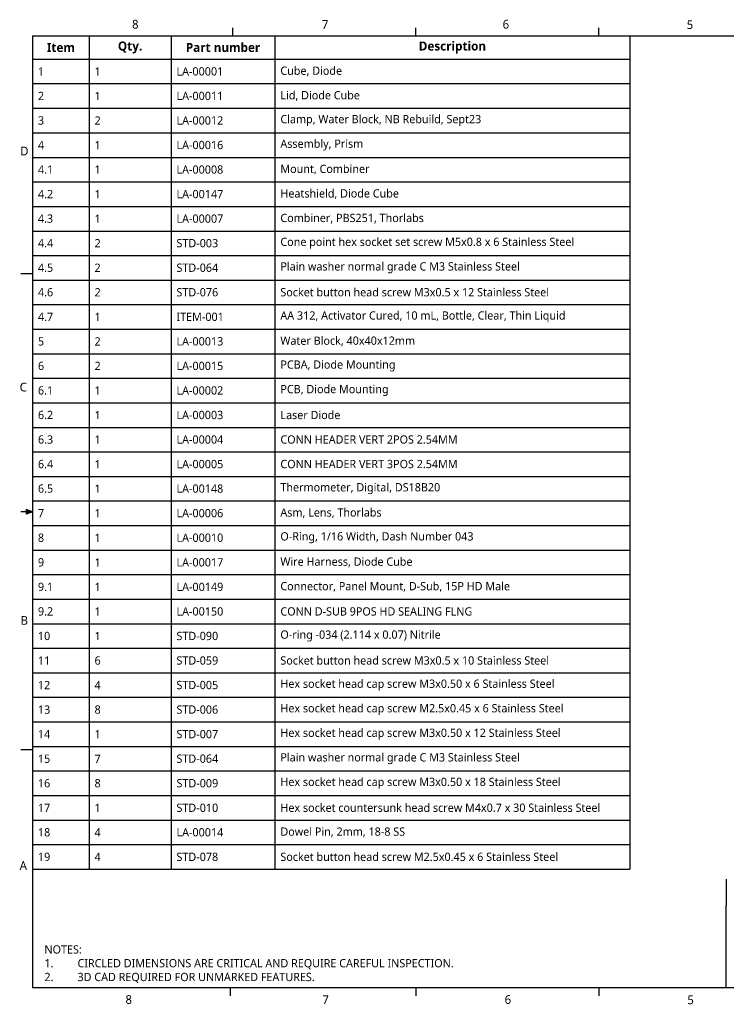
# Model space of a CAD drawing. Extents: x 0.3 to 39, y 0.1 to 10.9.
# Tile 1 of 26: x 0.3 to 8, y 0.1 to 10.9. Entities that reach past the tile are written whole.
import ezdxf

# ---------------------------------------------------------------- set-up
doc = ezdxf.new("R2010")
doc.units = 0
doc.header["$LTSCALE"] = 0.5
doc.header["$MEASUREMENT"] = 0
for name, color, linetype in [('ANNOTATION_TEXT', 7, 'CONTINUOUS'), ('BORDER_FRAME', 7, 'CONTINUOUS'), ('SKETCHED_GEOMETRY', 7, 'CONTINUOUS'), ('TABLES', 7, 'CONTINUOUS'), ('TITLE_BLOCK', 7, 'CONTINUOUS')]:
    doc.layers.add(name, color=color, linetype=linetype)
doc.styles.add('ONSHAPE-STANDARD', font='NotoSans-Regular.ttf')
doc.styles.add('ONSHAPE-STANDARD-BOMTABLE-', font='NotoSans-Bold.ttf')
doc.styles.add('ONSHAPE-STANDARD-BOMTABLE0', font='NotoSans-Regular.ttf')
doc.styles.add('ONSHAPE-STANDARD-NOTESTYLE', font='Noto Sans', dxfattribs={"height": 0.090551})

# ---------------------------------------------------------------- blocks, each defined once
blk = doc.blocks.new('*T2')
at = {"layer": 'TABLES', "color": 0, "linetype": 'BYBLOCK'}
for p, q in [((0, 0), (6.541, 0)), ((0, 0), (0, -9.133)), ((0.62, 0), (0.62, -9.133)), ((1.517, 0), (1.517, -9.133)), ((2.655, 0), (2.655, -9.133)), ((6.541, 0), (6.541, -9.133)), ((0, -0.255), (6.541, -0.255)), ((0, -0.524), (6.541, -0.524)), ((0, -0.793), (6.541, -0.793)), ((0, -1.063), (6.541, -1.063)), ((0, -1.332), (6.541, -1.332)), ((0, -1.601), (6.541, -1.601)), ((0, -1.87), (6.541, -1.87)), ((0, -2.139), (6.541, -2.139)), ((0, -2.408), (6.541, -2.408)), ((0, -2.677), (6.541, -2.677)), ((0, -2.946), (6.541, -2.946)), ((0, -3.215), (6.541, -3.215)), ((0, -3.484), (6.541, -3.484)), ((0, -3.753), (6.541, -3.753)), ((0, -4.022), (6.541, -4.022)), ((0, -4.291), (6.541, -4.291)), ((0, -4.56), (6.541, -4.56)), ((0, -4.829), (6.541, -4.829)), ((0, -5.098), (6.541, -5.098)), ((0, -5.367), (6.541, -5.367)), ((0, -5.636), (6.541, -5.636)), ((0, -5.905), (6.541, -5.905)), ((0, -6.174), (6.541, -6.174)), ((0, -6.443), (6.541, -6.443)), ((0, -6.712), (6.541, -6.712)), ((0, -6.981), (6.541, -6.981)), ((0, -7.25), (6.541, -7.25)), ((0, -7.519), (6.541, -7.519)), ((0, -7.788), (6.541, -7.788)), ((0, -8.057), (6.541, -8.057)), ((0, -8.326), (6.541, -8.326)), ((0, -8.595), (6.541, -8.595)), ((0, -8.864), (6.541, -8.864)), ((0, -9.133), (6.541, -9.133))]:
    blk.add_line(p, q, dxfattribs=at)
at = {"layer": 'TABLES', "color": 0}
for s, insert, char_height, width, attachment_point, style in [('{Item}', (0.31, -0.128), 0.0984, 0.50203, 5, 'ONSHAPE-STANDARD-BOMTABLE-'), ('{Qty.}', (1.068, -0.128), 0.0984, 0.77839, 5, 'ONSHAPE-STANDARD-BOMTABLE-'), ('{Part number}', (2.086, -0.128), 0.09843, 1.02065, 5, 'ONSHAPE-STANDARD-BOMTABLE-'), ('{Description}', (4.598, -0.128), 0.09843, 3.76739, 5, 'ONSHAPE-STANDARD-BOMTABLE-'), ('{1}', (0.059, -0.39), 0.0906, 0.50203, 4, 'ONSHAPE-STANDARD-BOMTABLE0'), ('{1}', (0.679, -0.39), 0.0906, 0.77839, 4, 'ONSHAPE-STANDARD-BOMTABLE0'), ('{LA-00001}', (1.576, -0.39), 0.0906, 1.02065, 4, 'ONSHAPE-STANDARD-BOMTABLE0'), ('{\\H0.0905512;Cube, Diode}', (2.714, -0.39), 0.09055, 3.76739, 4, 'ONSHAPE-STANDARD-BOMTABLE0'), ('{2}', (0.059, -0.659), 0.0906, 0.50203, 4, 'ONSHAPE-STANDARD-BOMTABLE0'), ('{1}', (0.679, -0.659), 0.0906, 0.77839, 4, 'ONSHAPE-STANDARD-BOMTABLE0'), ('{LA-00011}', (1.576, -0.659), 0.0906, 1.02065, 4, 'ONSHAPE-STANDARD-BOMTABLE0'), ('{Lid, Diode Cube}', (2.714, -0.659), 0.09055, 3.76739, 4, 'ONSHAPE-STANDARD-BOMTABLE0'), ('{Clamp, Water Block, NB Rebuild, Sept23}', (2.714, -0.928), 0.09055, 3.76739, 4, 'ONSHAPE-STANDARD-BOMTABLE0'), ('{3}', (0.059, -0.928), 0.0906, 0.50203, 4, 'ONSHAPE-STANDARD-BOMTABLE0'), ('{2}', (0.679, -0.928), 0.0906, 0.77839, 4, 'ONSHAPE-STANDARD-BOMTABLE0'), ('{LA-00012}', (1.576, -0.928), 0.0906, 1.02065, 4, 'ONSHAPE-STANDARD-BOMTABLE0'), ('{4}', (0.059, -1.197), 0.0906, 0.50203, 4, 'ONSHAPE-STANDARD-BOMTABLE0'), ('{1}', (0.679, -1.197), 0.0906, 0.77839, 4, 'ONSHAPE-STANDARD-BOMTABLE0'), ('{LA-00016}', (1.576, -1.197), 0.0906, 1.02065, 4, 'ONSHAPE-STANDARD-BOMTABLE0'), ('{Assembly, Prism}', (2.714, -1.197), 0.09055, 3.76739, 4, 'ONSHAPE-STANDARD-BOMTABLE0'), ('{Mount, Combiner}', (2.714, -1.466), 0.09055, 3.76739, 4, 'ONSHAPE-STANDARD-BOMTABLE0'), ('{4.1}', (0.059, -1.466), 0.0906, 0.50203, 4, 'ONSHAPE-STANDARD-BOMTABLE0'), ('{1}', (0.679, -1.466), 0.0906, 0.77839, 4, 'ONSHAPE-STANDARD-BOMTABLE0'), ('{LA-00008}', (1.576, -1.466), 0.0906, 1.02065, 4, 'ONSHAPE-STANDARD-BOMTABLE0'), ('{4.2}', (0.059, -1.735), 0.0906, 0.50203, 4, 'ONSHAPE-STANDARD-BOMTABLE0'), ('{1}', (0.679, -1.735), 0.0906, 0.77839, 4, 'ONSHAPE-STANDARD-BOMTABLE0'), ('{LA-00147}', (1.576, -1.735), 0.0906, 1.02065, 4, 'ONSHAPE-STANDARD-BOMTABLE0'), ('{Heatshield, Diode Cube}', (2.714, -1.735), 0.09055, 3.76739, 4, 'ONSHAPE-STANDARD-BOMTABLE0'), ('{Combiner, PBS251, Thorlabs}', (2.714, -2.004), 0.09055, 3.76739, 4, 'ONSHAPE-STANDARD-BOMTABLE0'), ('{4.3}', (0.059, -2.004), 0.0906, 0.50203, 4, 'ONSHAPE-STANDARD-BOMTABLE0'), ('{1}', (0.679, -2.004), 0.0906, 0.77839, 4, 'ONSHAPE-STANDARD-BOMTABLE0'), ('{LA-00007}', (1.576, -2.004), 0.0906, 1.02065, 4, 'ONSHAPE-STANDARD-BOMTABLE0'), ('{4.4}', (0.059, -2.273), 0.0906, 0.50203, 4, 'ONSHAPE-STANDARD-BOMTABLE0'), ('{2}', (0.679, -2.273), 0.0906, 0.77839, 4, 'ONSHAPE-STANDARD-BOMTABLE0'), ('{STD-003}', (1.576, -2.273), 0.0906, 1.02065, 4, 'ONSHAPE-STANDARD-BOMTABLE0'), ('{Cone point hex socket set screw M5x0.8 x 6 Stainless Steel }', (2.714, -2.273), 0.09055, 3.76739, 4, 'ONSHAPE-STANDARD-BOMTABLE0'), ('{Plain washer normal grade C M3 Stainless Steel}', (2.714, -2.542), 0.09055, 3.76739, 4, 'ONSHAPE-STANDARD-BOMTABLE0'), ('{4.5}', (0.059, -2.542), 0.0906, 0.50203, 4, 'ONSHAPE-STANDARD-BOMTABLE0'), ('{2}', (0.679, -2.542), 0.0906, 0.77839, 4, 'ONSHAPE-STANDARD-BOMTABLE0'), ('{STD-064}', (1.576, -2.542), 0.0906, 1.02065, 4, 'ONSHAPE-STANDARD-BOMTABLE0'), ('{4.6}', (0.059, -2.811), 0.0906, 0.50203, 4, 'ONSHAPE-STANDARD-BOMTABLE0'), ('{2}', (0.679, -2.811), 0.0906, 0.77839, 4, 'ONSHAPE-STANDARD-BOMTABLE0'), ('{STD-076}', (1.576, -2.811), 0.0906, 1.02065, 4, 'ONSHAPE-STANDARD-BOMTABLE0'), ('{Socket button head screw M3x0.5 x 12 Stainless Steel }', (2.714, -2.811), 0.09055, 3.76739, 4, 'ONSHAPE-STANDARD-BOMTABLE0'), ('{ITEM-001}', (1.576, -3.08), 0.0906, 1.02065, 4, 'ONSHAPE-STANDARD-BOMTABLE0'), ('{AA 312, Activator Cured, 10 mL, Bottle, Clear, Thin Liquid}', (2.714, -3.08), 0.09055, 3.76739, 4, 'ONSHAPE-STANDARD-BOMTABLE0'), ('{4.7}', (0.059, -3.08), 0.0906, 0.50203, 4, 'ONSHAPE-STANDARD-BOMTABLE0'), ('{1}', (0.679, -3.08), 0.0906, 0.77839, 4, 'ONSHAPE-STANDARD-BOMTABLE0'), ('{5}', (0.059, -3.349), 0.0906, 0.50203, 4, 'ONSHAPE-STANDARD-BOMTABLE0'), ('{2}', (0.679, -3.349), 0.0906, 0.77839, 4, 'ONSHAPE-STANDARD-BOMTABLE0'), ('{LA-00013}', (1.576, -3.349), 0.0906, 1.02065, 4, 'ONSHAPE-STANDARD-BOMTABLE0'), ('{Water Block, 40x40x12mm}', (2.714, -3.349), 0.09055, 3.76739, 4, 'ONSHAPE-STANDARD-BOMTABLE0'), ('{6}', (0.059, -3.618), 0.0906, 0.50203, 4, 'ONSHAPE-STANDARD-BOMTABLE0'), ('{2}', (0.679, -3.618), 0.0906, 0.77839, 4, 'ONSHAPE-STANDARD-BOMTABLE0'), ('{LA-00015}', (1.576, -3.618), 0.0906, 1.02065, 4, 'ONSHAPE-STANDARD-BOMTABLE0'), ('{PCBA, Diode Mounting}', (2.714, -3.618), 0.09055, 3.76739, 4, 'ONSHAPE-STANDARD-BOMTABLE0'), ('{6.1}', (0.059, -3.887), 0.0906, 0.50203, 4, 'ONSHAPE-STANDARD-BOMTABLE0'), ('{1}', (0.679, -3.887), 0.0906, 0.77839, 4, 'ONSHAPE-STANDARD-BOMTABLE0'), ('{LA-00002}', (1.576, -3.887), 0.0906, 1.02065, 4, 'ONSHAPE-STANDARD-BOMTABLE0'), ('{PCB, Diode Mounting}', (2.714, -3.887), 0.09055, 3.76739, 4, 'ONSHAPE-STANDARD-BOMTABLE0'), ('{6.2}', (0.059, -4.156), 0.0906, 0.50203, 4, 'ONSHAPE-STANDARD-BOMTABLE0'), ('{1}', (0.679, -4.156), 0.0906, 0.77839, 4, 'ONSHAPE-STANDARD-BOMTABLE0'), ('{LA-00003}', (1.576, -4.156), 0.0906, 1.02065, 4, 'ONSHAPE-STANDARD-BOMTABLE0'), ('{Laser Diode}', (2.714, -4.156), 0.09055, 3.76739, 4, 'ONSHAPE-STANDARD-BOMTABLE0'), ('{6.3}', (0.059, -4.425), 0.0906, 0.50203, 4, 'ONSHAPE-STANDARD-BOMTABLE0'), ('{1}', (0.679, -4.425), 0.0906, 0.77839, 4, 'ONSHAPE-STANDARD-BOMTABLE0'), ('{LA-00004}', (1.576, -4.425), 0.0906, 1.02065, 4, 'ONSHAPE-STANDARD-BOMTABLE0'), ('{CONN HEADER VERT 2POS 2.54MM}', (2.714, -4.425), 0.09055, 3.76739, 4, 'ONSHAPE-STANDARD-BOMTABLE0'), ('{6.4}', (0.059, -4.694), 0.0906, 0.50203, 4, 'ONSHAPE-STANDARD-BOMTABLE0'), ('{1}', (0.679, -4.694), 0.0906, 0.77839, 4, 'ONSHAPE-STANDARD-BOMTABLE0'), ('{LA-00005}', (1.576, -4.694), 0.0906, 1.02065, 4, 'ONSHAPE-STANDARD-BOMTABLE0'), ('{CONN HEADER VERT 3POS 2.54MM}', (2.714, -4.694), 0.09055, 3.76739, 4, 'ONSHAPE-STANDARD-BOMTABLE0'), ('{6.5}', (0.059, -4.963), 0.0906, 0.50203, 4, 'ONSHAPE-STANDARD-BOMTABLE0'), ('{1}', (0.679, -4.963), 0.0906, 0.77839, 4, 'ONSHAPE-STANDARD-BOMTABLE0'), ('{LA-00148}', (1.576, -4.963), 0.0906, 1.02065, 4, 'ONSHAPE-STANDARD-BOMTABLE0'), ('{Thermometer, Digital, DS18B20}', (2.714, -4.963), 0.09055, 3.76739, 4, 'ONSHAPE-STANDARD-BOMTABLE0'), ('{7}', (0.059, -5.232), 0.0906, 0.50203, 4, 'ONSHAPE-STANDARD-BOMTABLE0'), ('{1}', (0.679, -5.232), 0.0906, 0.77839, 4, 'ONSHAPE-STANDARD-BOMTABLE0'), ('{LA-00006}', (1.576, -5.232), 0.0906, 1.02065, 4, 'ONSHAPE-STANDARD-BOMTABLE0'), ('{Asm, Lens, Thorlabs}', (2.714, -5.232), 0.09055, 3.76739, 4, 'ONSHAPE-STANDARD-BOMTABLE0'), ('{8}', (0.059, -5.501), 0.0906, 0.50203, 4, 'ONSHAPE-STANDARD-BOMTABLE0'), ('{1}', (0.679, -5.501), 0.0906, 0.77839, 4, 'ONSHAPE-STANDARD-BOMTABLE0'), ('{LA-00010}', (1.576, -5.501), 0.0906, 1.02065, 4, 'ONSHAPE-STANDARD-BOMTABLE0'), ('{O-Ring, 1/16 Width, Dash Number 043}', (2.714, -5.501), 0.09055, 3.76739, 4, 'ONSHAPE-STANDARD-BOMTABLE0'), ('{9}', (0.059, -5.771), 0.0906, 0.50203, 4, 'ONSHAPE-STANDARD-BOMTABLE0'), ('{1}', (0.679, -5.771), 0.0906, 0.77839, 4, 'ONSHAPE-STANDARD-BOMTABLE0'), ('{LA-00017}', (1.576, -5.771), 0.0906, 1.02065, 4, 'ONSHAPE-STANDARD-BOMTABLE0'), ('{Wire Harness, Diode Cube}', (2.714, -5.771), 0.09055, 3.76739, 4, 'ONSHAPE-STANDARD-BOMTABLE0'), ('{9.1}', (0.059, -6.04), 0.0906, 0.50203, 4, 'ONSHAPE-STANDARD-BOMTABLE0'), ('{1}', (0.679, -6.04), 0.0906, 0.77839, 4, 'ONSHAPE-STANDARD-BOMTABLE0'), ('{LA-00149}', (1.576, -6.04), 0.0906, 1.02065, 4, 'ONSHAPE-STANDARD-BOMTABLE0'), ('{Connector, Panel Mount, D-Sub, 15P HD Male}', (2.714, -6.04), 0.09055, 3.76739, 4, 'ONSHAPE-STANDARD-BOMTABLE0'), ('{9.2}', (0.059, -6.309), 0.0906, 0.50203, 4, 'ONSHAPE-STANDARD-BOMTABLE0'), ('{1}', (0.679, -6.309), 0.0906, 0.77839, 4, 'ONSHAPE-STANDARD-BOMTABLE0'), ('{LA-00150}', (1.576, -6.309), 0.0906, 1.02065, 4, 'ONSHAPE-STANDARD-BOMTABLE0'), ('{CONN D-SUB 9POS HD SEALING FLNG}', (2.714, -6.309), 0.09055, 3.76739, 4, 'ONSHAPE-STANDARD-BOMTABLE0'), ('{10}', (0.059, -6.578), 0.0906, 0.50203, 4, 'ONSHAPE-STANDARD-BOMTABLE0'), ('{1}', (0.679, -6.578), 0.0906, 0.77839, 4, 'ONSHAPE-STANDARD-BOMTABLE0'), ('{STD-090}', (1.576, -6.578), 0.0906, 1.02065, 4, 'ONSHAPE-STANDARD-BOMTABLE0'), ('{O-ring -034 (2.114 x 0.07) Nitrile }', (2.714, -6.578), 0.09055, 3.76739, 4, 'ONSHAPE-STANDARD-BOMTABLE0'), ('{11}', (0.059, -6.847), 0.0906, 0.50203, 4, 'ONSHAPE-STANDARD-BOMTABLE0'), ('{6}', (0.679, -6.847), 0.0906, 0.77839, 4, 'ONSHAPE-STANDARD-BOMTABLE0'), ('{STD-059}', (1.576, -6.847), 0.0906, 1.02065, 4, 'ONSHAPE-STANDARD-BOMTABLE0'), ('{Socket button head screw M3x0.5 x 10 Stainless Steel}', (2.714, -6.847), 0.09055, 3.76739, 4, 'ONSHAPE-STANDARD-BOMTABLE0'), ('{12}', (0.059, -7.116), 0.0906, 0.50203, 4, 'ONSHAPE-STANDARD-BOMTABLE0'), ('{4}', (0.679, -7.116), 0.0906, 0.77839, 4, 'ONSHAPE-STANDARD-BOMTABLE0'), ('{STD-005}', (1.576, -7.116), 0.0906, 1.02065, 4, 'ONSHAPE-STANDARD-BOMTABLE0'), ('{Hex socket head cap screw M3x0.50 x 6 Stainless Steel }', (2.714, -7.116), 0.09055, 3.76739, 4, 'ONSHAPE-STANDARD-BOMTABLE0'), ('{13}', (0.059, -7.385), 0.0906, 0.50203, 4, 'ONSHAPE-STANDARD-BOMTABLE0'), ('{8}', (0.679, -7.385), 0.0906, 0.77839, 4, 'ONSHAPE-STANDARD-BOMTABLE0'), ('{STD-006}', (1.576, -7.385), 0.0906, 1.02065, 4, 'ONSHAPE-STANDARD-BOMTABLE0'), ('{Hex socket head cap screw M2.5x0.45 x 6 Stainless Steel }', (2.714, -7.385), 0.09055, 3.76739, 4, 'ONSHAPE-STANDARD-BOMTABLE0'), ('{14}', (0.059, -7.654), 0.0906, 0.50203, 4, 'ONSHAPE-STANDARD-BOMTABLE0'), ('{1}', (0.679, -7.654), 0.0906, 0.77839, 4, 'ONSHAPE-STANDARD-BOMTABLE0'), ('{STD-007}', (1.576, -7.654), 0.0906, 1.02065, 4, 'ONSHAPE-STANDARD-BOMTABLE0'), ('{Hex socket head cap screw M3x0.50 x 12 Stainless Steel }', (2.714, -7.654), 0.09055, 3.76739, 4, 'ONSHAPE-STANDARD-BOMTABLE0'), ('{15}', (0.059, -7.923), 0.0906, 0.50203, 4, 'ONSHAPE-STANDARD-BOMTABLE0'), ('{7}', (0.679, -7.923), 0.0906, 0.77839, 4, 'ONSHAPE-STANDARD-BOMTABLE0'), ('{STD-064}', (1.576, -7.923), 0.0906, 1.02065, 4, 'ONSHAPE-STANDARD-BOMTABLE0'), ('{Plain washer normal grade C M3 Stainless Steel}', (2.714, -7.923), 0.09055, 3.76739, 4, 'ONSHAPE-STANDARD-BOMTABLE0'), ('{16}', (0.059, -8.192), 0.0906, 0.50203, 4, 'ONSHAPE-STANDARD-BOMTABLE0'), ('{8}', (0.679, -8.192), 0.0906, 0.77839, 4, 'ONSHAPE-STANDARD-BOMTABLE0'), ('{STD-009}', (1.576, -8.192), 0.0906, 1.02065, 4, 'ONSHAPE-STANDARD-BOMTABLE0'), ('{Hex socket head cap screw M3x0.50 x 18 Stainless Steel }', (2.714, -8.192), 0.09055, 3.76739, 4, 'ONSHAPE-STANDARD-BOMTABLE0'), ('{17}', (0.059, -8.461), 0.0906, 0.50203, 4, 'ONSHAPE-STANDARD-BOMTABLE0'), ('{1}', (0.679, -8.461), 0.0906, 0.77839, 4, 'ONSHAPE-STANDARD-BOMTABLE0'), ('{STD-010}', (1.576, -8.461), 0.0906, 1.02065, 4, 'ONSHAPE-STANDARD-BOMTABLE0'), ('{Hex socket countersunk head screw M4x0.7 x 30 Stainless Steel }', (2.714, -8.461), 0.09055, 3.76739, 4, 'ONSHAPE-STANDARD-BOMTABLE0'), ('{18}', (0.059, -8.73), 0.0906, 0.50203, 4, 'ONSHAPE-STANDARD-BOMTABLE0'), ('{4}', (0.679, -8.73), 0.0906, 0.77839, 4, 'ONSHAPE-STANDARD-BOMTABLE0'), ('{LA-00014}', (1.576, -8.73), 0.0906, 1.02065, 4, 'ONSHAPE-STANDARD-BOMTABLE0'), ('{Dowel Pin, 2mm, 18-8 SS}', (2.714, -8.73), 0.09055, 3.76739, 4, 'ONSHAPE-STANDARD-BOMTABLE0'), ('{19}', (0.059, -8.999), 0.0906, 0.50203, 4, 'ONSHAPE-STANDARD-BOMTABLE0'), ('{4}', (0.679, -8.999), 0.0906, 0.77839, 4, 'ONSHAPE-STANDARD-BOMTABLE0'), ('{STD-078}', (1.576, -8.999), 0.0906, 1.02065, 4, 'ONSHAPE-STANDARD-BOMTABLE0'), ('{Socket button head screw M2.5x0.45 x 6 Stainless Steel }', (2.714, -8.999), 0.09055, 3.76739, 4, 'ONSHAPE-STANDARD-BOMTABLE0')]:
    blk.add_mtext(s, dxfattribs=dict(at, insert=insert, char_height=char_height, width=width, attachment_point=attachment_point, style=style))

msp = doc.modelspace()

# ---------------------------------------------------------------- linework, layer by layer
at = {"layer": 'BORDER_FRAME'}
for p, q in [((2.587, 10.717), (2.587, 10.803)), ((4.591, 10.717), (4.591, 10.803)), ((6.595, 10.717), (6.595, 10.803)), ((0.393, 10.717), (0.393, 0.282)), ((0.393, 10.717), (16.846, 10.717)), ((0.392, 8.107), (0.265, 8.107)), ((0.392, 5.499), (0.324, 5.524)), ((0.324, 5.524), (0.324, 5.476)), ((0.392, 5.499), (0.324, 5.509)), ((0.392, 5.499), (0.265, 5.499)), ((0.392, 5.499), (0.324, 5.476)), ((0.392, 5.499), (0.324, 5.489)), ((0.392, 2.891), (0.265, 2.891)), ((16.846, 0.282), (0.393, 0.282)), ((2.556, 0.279), (2.556, 0.196)), ((4.591, 0.282), (4.591, 0.196)), ((6.595, 0.282), (6.595, 0.196))]:
    msp.add_line(p, q, dxfattribs=at)
at = {"layer": 'TITLE_BLOCK'}
for p in [(7.99, 1.474), (7.99, 0.282)]:
    msp.add_line(p, (7.99, 1.188), dxfattribs=at)

# ---------------------------------------------------------------- block references
at = {"layer": 'TABLES'}
msp.add_blockref('*T2', (0.393, 10.717), dxfattribs=at)

# ---------------------------------------------------------------- texts
at = {"layer": 'ANNOTATION_TEXT', "insert": (0.523, 0.749), "char_height": 0.09055, "width": 6.78827, "attachment_point": 1, "style": 'ONSHAPE-STANDARD-NOTESTYLE'}
msp.add_mtext('NOTES:\\P1.^ICIRCLED DIMENSIONS ARE CRITICAL AND REQUIRE CAREFUL INSPECTION. \\P2.^I3D CAD REQUIRED FOR UNMARKED FEATURES. ', dxfattribs=at)
at = {"layer": 'BORDER_FRAME', "char_height": 0.0954, "attachment_point": 1, "style": 'ONSHAPE-STANDARD'}
for s, insert in [('8', (1.483, 10.892)), ('7', (3.561, 10.889)), ('6', (5.541, 10.892)), ('5', (7.557, 10.888)), ('D', (0.258, 9.502)), ('C', (0.252, 6.915)), ('B', (0.262, 4.357)), ('8', (1.411, 0.202)), ('7', (3.567, 0.202)), ('6', (5.563, 0.202)), ('5', (7.564, 0.199))]:
    msp.add_mtext(s, dxfattribs=dict(at, insert=insert))
at = {"layer": 'SKETCHED_GEOMETRY', "insert": (0.252, 1.671), "char_height": 0.0954, "attachment_point": 1, "style": 'ONSHAPE-STANDARD'}
msp.add_mtext('A', dxfattribs=at)

doc.saveas('drawing.dxf')
